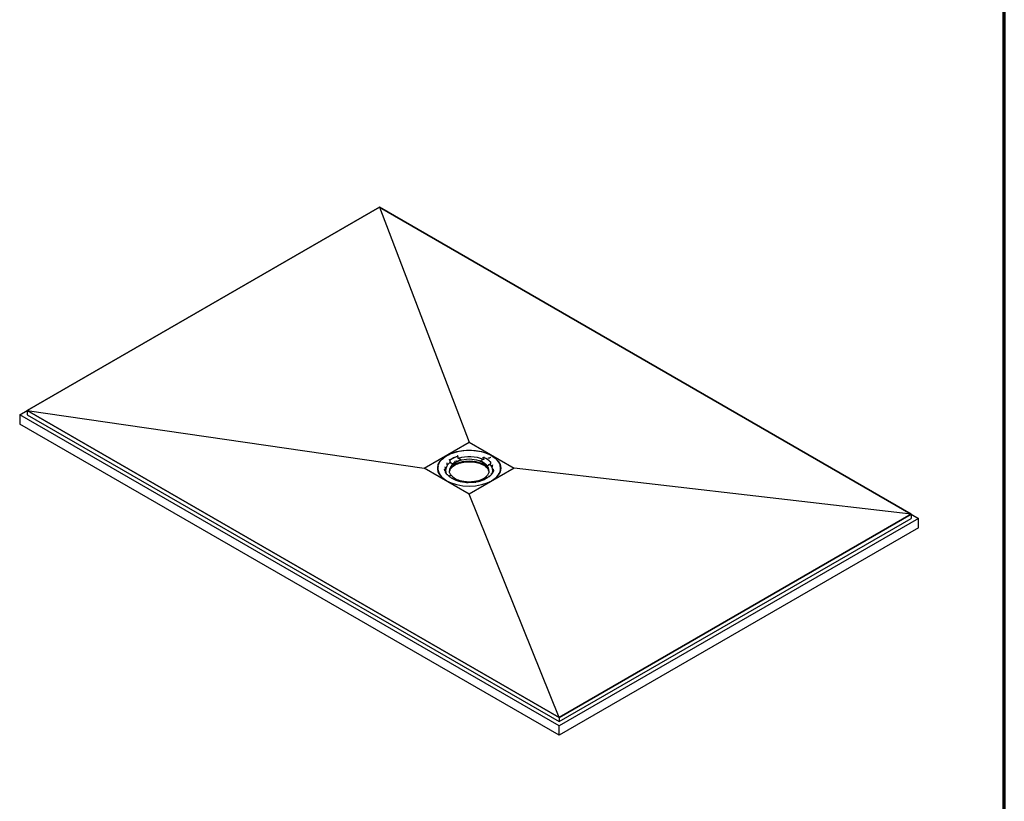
# Model space of a CAD drawing. Header units: millimetres. Extents: x -13710 to 13710, y -300 to 4365.
# Tile 4 of 13: x 1880 to 3060, y 941 to 1878. Entities that reach past the tile are written whole.
import ezdxf

# ---------------------------------------------------------------- set-up
doc = ezdxf.new("R2010")
doc.units = ezdxf.units.MM
doc.header["$LTSCALE"] = 15
doc.layers.get('0').update_dxf_attribs({"lineweight": 25})
doc.layers.add('_Sichtbarkanten', color=7, linetype='Continuous', lineweight=25)
doc.layers.add('Rahmen (ISO)', color=7, linetype='Continuous', lineweight=70)

# ---------------------------------------------------------------- blocks, each defined once
blk = doc.blocks.new('Ränder wedi_Zeichnungsrahmen')
at = {"layer": 'Rahmen (ISO)'}
blk.add_line((204, 6), (204, 291), dxfattribs=at)

msp = doc.modelspace()

# ---------------------------------------------------------------- linework, layer by layer
at = {"layer": '_Sichtbarkanten'}
for p, q in [((2311.07, 1652.79), (1889.07, 1409.15)), ((1889.09, 1409.15), (2311.07, 1652.79)), ((2948.39, 1284.84), (2311.07, 1652.79)), ((2311.07, 1652.79), (2948.38, 1284.84)), ((2311.07, 1652.79), (2418.73, 1371.07)), ((1880.09, 1403.97), (1889.07, 1409.15)), ((1889.07, 1409.15), (2526.39, 1041.2)), ((1889.07, 1409.15), (1889.07, 1403.97)), ((2526.39, 1041.2), (1889.09, 1409.15)), ((1889.09, 1409.15), (2364.65, 1339.85)), ((2526.39, 1030.83), (1880.09, 1403.97)), ((1880.09, 1403.97), (1880.09, 1392.82)), ((2526.39, 1019.68), (1880.09, 1392.82)), ((1889.07, 1403.97), (2526.39, 1036.01)), ((2364.65, 1339.85), (2418.73, 1371.07)), ((2418.73, 1371.07), (2472.81, 1339.85)), ((2392.04, 1345.96), (2392.04, 1345.96)), ((2395.21, 1350.06), (2395.12, 1350.1)), ((2395.61, 1349.49), (2395.61, 1349.48)), ((2395.62, 1349.1), (2395.65, 1347.5)), ((2395.65, 1347.42), (2395.65, 1347.49)), ((2395.8, 1347.09), (2396.03, 1346.91)), ((2401.71, 1347.82), (2401.71, 1347.82)), ((2402.72, 1349.03), (2402.72, 1349.03)), ((2403.29, 1348.6), (2403.29, 1348.6)), ((2404.84, 1354.9), (2404.89, 1354.84)), ((2405.13, 1354.18), (2405.03, 1354.52)), ((2405.13, 1354.19), (2405.13, 1354.18)), ((2405.13, 1353.8), (2405.15, 1352.19)), ((2409.02, 1349.4), (2409.02, 1349.6)), ((2431.67, 1348.39), (2431.67, 1348.59)), ((2436.11, 1352.4), (2436.09, 1350.81)), ((2436.11, 1352.79), (2436.24, 1353.12)), ((2436.11, 1352.8), (2436.11, 1352.79)), ((2436.41, 1353.43), (2436.48, 1353.48)), ((2442.35, 1351.95), (2442.13, 1352.1)), ((2444.25, 1352.81), (2442.51, 1351.95)), ((2443.18, 1351.39), (2442.96, 1351.54)), ((2444.25, 1346.91), (2444.22, 1345.32)), ((2444.22, 1345.31), (2444.22, 1345.24)), ((2444.26, 1347.3), (2444.26, 1347.3)), ((2444.73, 1352.57), (2444.37, 1352.8)), ((2444.8, 1347.87), (2444.7, 1347.84)), ((2418.73, 1308.63), (2364.65, 1339.85)), ((2381.26, 1338.9), (2381.25, 1339.11)), ((2381.28, 1340.66), (2381.28, 1340.64)), ((2389.94, 1338.73), (2389.94, 1338.73)), ((2398.81, 1344.36), (2398.81, 1344.55)), ((2472.81, 1339.85), (2418.73, 1308.63)), ((2440.41, 1342.49), (2440.41, 1342.69)), ((2444.03, 1344.93), (2443.75, 1344.77)), ((2456.18, 1340.66), (2456.18, 1340.64)), ((2456.2, 1338.9), (2456.21, 1339.11)), ((2948.38, 1284.84), (2472.81, 1339.85)), ((2392.67, 1331.83), (2392.77, 1331.86)), ((2393.21, 1331.59), (2393.02, 1331.77)), ((2393.21, 1331.59), (2393.21, 1331.59)), ((2401.05, 1326.27), (2400.98, 1326.22)), ((2405.79, 1325.48), (2405.79, 1325.58)), ((2428.44, 1324.47), (2428.44, 1324.56)), ((2432.63, 1324.8), (2432.57, 1324.86)), ((2434.2, 1325.8), (2434.24, 1325.82)), ((2435.75, 1326.56), (2435.75, 1326.56)), ((2435.78, 1326.58), (2435.82, 1326.6)), ((2442.25, 1329.64), (2442.34, 1329.6)), ((2526.39, 1041.2), (2418.73, 1308.63)), ((2526.39, 1041.2), (2948.39, 1284.84)), ((2948.38, 1284.84), (2526.39, 1041.2)), ((2526.39, 1036.01), (2948.39, 1279.65)), ((2957.37, 1279.65), (2526.39, 1030.83)), ((2948.39, 1284.84), (2948.39, 1279.65)), ((2948.39, 1284.84), (2957.37, 1279.65)), ((2957.37, 1268.51), (2957.37, 1279.65)), ((2957.37, 1268.51), (2526.39, 1019.68)), ((2526.39, 1041.2), (2526.39, 1036.01)), ((2526.39, 1019.68), (2526.39, 1030.83))]:
    msp.add_line(p, q, dxfattribs=at)
for centre, start, end in [((2436.1, 1353.15), 168.24336, 177.65483), ((2392.58, 1331.65), 41.78979, 88.82818), ((2401.36, 1325.73), 2.33598, 67.11147), ((2432.22, 1324.35), 106.59024, 170.95448), ((2442.48, 1329.42), 86.03154, 128.29291)]:
    msp.add_arc(centre, 0.5, start, end, dxfattribs=at)
msp.add_ellipse((2418.73, 1339.85), major_axis=(37.75, 0), ratio=0.5773503, dxfattribs=at)
for centre, major_axis, ratio, start_param, end_param in [((2418.73, 1337.2), (-28.25, 0), 0.5773503, 5.6454351, 6.5145293), ((2391.53, 1345.96), (0.357, 0.35), 0.7107047, 6.2831111, 6.2831734), ((2418.73, 1336.79), (-23.75, 0), 0.5773503, 3.1328859, 6.2918921), ((2418.73, 1334.42), (-24, 0), 0.5773503, 3.2898462, 6.1349318), ((2395.21, 1349.65), (0.305, -0.397), 0.6525939, 0.7219008, 2.2752438), ((2418.73, 1339.44), (28.92, 0), 0.5773503, 2.0605286, 2.4968609), ((2395.8, 1347.37), (0.105, -0.233), 0.4751675, 3.9741099, 5.4802903), ((2395.8, 1347.3), (0.105, -0.233), 0.4751814, 3.9744991, 5.5270281), ((2418.73, 1339.26), (-28.92, 0), 0.5773503, 5.2104892, 5.6300857), ((2418.73, 1337.08), (23.76, 0), 0.5773503, 1.9918465, 2.5655431), ((2404.84, 1354.49), (0.147, -0.478), 0.3840716, 1.5176837, 2.4660647), ((2404.89, 1354.43), (-0.147, 0.478), 0.3840716, 4.0543143, 5.6076573), ((2405.33, 1352.08), (-0.138, 0.216), 0.5858232, 0.7510443, 2.2571873), ((2418.73, 1337.2), (28.25, 0), 0.5773503, 0.9359314, 2.0510264), ((2418.73, 1338.62), (31.18, 0), 0.5773503, 1.8020842, 1.8020893), ((2418.73, 1338.63), (31.18, 0), 0.5773503, 1.5083337, 1.5083402), ((2418.73, 1338.63), (31.18, 0), 0.5773503, 1.2120921, 1.2121011), ((2418.73, 1337.08), (23.76, 0), 0.5773503, 0.4210502, 0.9947468), ((2435.88, 1350.71), (0.172, 0.192), 0.6609224, 4.1293701, 5.635573), ((2436.41, 1353.02), (-0.199, -0.459), 0.4907014, 3.8658905, 5.4192335), ((2418.73, 1339.44), (28.92, 0), 0.5773503, 0.4897323, 0.9260646), ((2436.48, 1353.07), (0.199, 0.459), 0.4907014, 0.7242978, 1.6726788), ((2418.73, 1339.26), (28.92, 0), 0.5773503, 0.4980973, 0.9176997), ((2443.12, 1351.31), (0.0559, 0.0829), 0.620317, 6.2830846, 6.2831853), ((2444.03, 1345.14), (0.136, 0.217), 0.5688934, 3.9726973, 5.5252262), ((2444.03, 1345.21), (0.136, 0.217), 0.5688769, 4.0194295, 5.5255933), ((2444.7, 1347.43), (0.367, 0.339), 0.7205246, 0.983788, 2.537131), ((2444.32, 1352.72), (0.0559, 0.0829), 0.6203221, 0.0000053, 0.0000741), ((2418.73, 1339.65), (-37.49, 0), 0.5773503, 6.2371079, 7.1015728), ((2418.73, 1338.63), (-37.75, 0), 0.5773503, 6.114863, 6.2550847), ((2389.38, 1340.79), (0.234, 0.442), 0.5517171, 6.2831571, 6.2832029), ((2390.09, 1335.49), (0.127, 0.484), 0.3387107, 6.2831742, 6.2832005), ((2398.66, 1344.48), (0.11, -0.233), 0.4747494, 0.8130205, 2.3365574), ((2440.6, 1342.6), (0.142, 0.217), 0.5663521, 0.8838766, 2.4074135), ((2418.73, 1337.2), (28.25, 0), 0.5773503, 6.0616512, 6.7659361), ((2418.73, 1339.65), (37.49, 0), 0.5773503, 5.4647978, 6.3292627), ((2445.97, 1332.98), (-0.08, 0.494), 0.2200058, 6.2831516, 6.2833019), ((2447.35, 1343.46), (-0.295, 0.404), 0.6401691, 6.2831068, 6.2836343), ((2448.1, 1338.16), (-0.179, 0.467), 0.4522257, 6.2831191, 6.2834513), ((2418.73, 1338.63), (37.75, 0), 0.5773503, 0.0281007, 0.1683223), ((2392.67, 1331.42), (0.367, 0.339), 0.7205246, 0.035407, 0.983788), ((2392.77, 1331.45), (0.367, 0.339), 0.7205246, 5.7136303, 7.2669733), ((2418.73, 1339.44), (-28.92, 0), 0.5773503, 0.4897323, 0.526007), ((2418.73, 1337.08), (-23.76, 0), 0.5773503, 0.4210502, 0.9947468), ((2401.05, 1325.86), (0.199, 0.459), 0.4907014, 0, 0.7242978), ((2405.58, 1325.29), (-0.18, -0.189), 0.6477461, 3.4102265, 4.080448), ((2407.44, 1323.74), (-0.155, 0.475), 0.4019396, 6.2831491, 6.2831808), ((2407.54, 1323.72), (0.45, 0.218), 0.7862936, 6.2831615, 6.2838939), ((2416.4, 1322.49), (-0.266, 0.423), 0.6018893, 6.2831472, 6.2831981), ((2416.51, 1322.49), (0.328, 0.378), 0.6798195, 6.2831106, 6.2836878), ((2425.58, 1322.91), (-0.392, 0.31), 0.742922, 6.2831204, 6.2831856), ((2425.69, 1322.92), (0.208, 0.455), 0.5068001, 6.2831129, 6.283495), ((2418.73, 1337.08), (-23.76, 0), 0.5773503, 1.9918465, 2.5655431), ((2428.63, 1324.26), (0.146, -0.214), 0.5760766, 2.3093878, 2.9381062), ((2432.57, 1324.45), (-0.147, 0.478), 0.3840716, 5.6076573, 6.2831853), ((2434.24, 1325.71), (-0.0442, 0.0897), 0.53161, 0.0000119, 0.000533), ((2435.82, 1326.49), (-0.0444, 0.0896), 0.5302335, 0.0000051, 0.0005181), ((2442.25, 1329.23), (-0.305, 0.397), 0.6525939, 5.4168365, 6.8806022), ((2442.34, 1329.19), (-0.305, 0.397), 0.6525939, 5.4168365, 6.2831853)]:
    msp.add_ellipse(centre, major_axis=major_axis, ratio=ratio, start_param=start_param, end_param=end_param, dxfattribs=at)
for points, knots in [([(2381.28, 1340.66), (2381.47, 1342.96), (2382.29, 1345.25), (2385.12, 1349.57), (2387.14, 1351.6), (2392.19, 1355.19), (2395.22, 1356.75), (2401.97, 1359.25), (2405.7, 1360.17), (2413.45, 1361.31), (2417.49, 1361.51), (2425.46, 1361.17), (2429.4, 1360.63), (2436.79, 1358.85), (2440.24, 1357.62), (2446.29, 1354.58), (2448.9, 1352.78), (2453, 1348.78), (2454.5, 1346.58), (2455.81, 1343.1), (2456.08, 1341.88), (2456.18, 1340.66)], [2.3247722, 2.3247722, 2.3247722, 2.3247722, 2.640669, 2.640669, 2.9599681, 2.9599681, 3.2810191, 3.2810191, 3.6020772, 3.6020772, 3.9229521, 3.9229521, 4.2437818, 4.2437818, 4.5647296, 4.5647296, 4.8858588, 4.8858588, 5.2064779, 5.2064779, 5.3742101, 5.3742101, 5.3742101, 5.3742101]), ([(2391.87, 1346.34), (2391.87, 1346.34), (2391.87, 1346.34), (2391.87, 1346.34), (2391.87, 1346.33), (2391.89, 1346.31)], [0.042923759, 0.042923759, 0.042923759, 0.042923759, 0.045181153, 0.045181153, 0.092151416, 0.092151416, 0.092151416, 0.092151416]), ([(2391.89, 1346.31), (2391.93, 1346.27), (2391.97, 1346.22), (2392.02, 1346.12), (2392.03, 1346.06), (2392.04, 1345.99), (2392.04, 1345.97), (2392.04, 1345.96)], [0, 0, 0, 0, 0.035070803, 0.035070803, 0.06929536, 0.06929536, 0.079022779, 0.079022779, 0.079022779, 0.079022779]), ([(2395.38, 1337.63), (2396.05, 1338.94), (2397.06, 1340.2), (2399.8, 1342.59), (2401.57, 1343.71), (2405.62, 1345.56), (2407.91, 1346.3), (2412.78, 1347.32), (2415.36, 1347.61), (2420.54, 1347.71), (2423.15, 1347.52), (2428.13, 1346.67), (2430.5, 1346.01), (2434.75, 1344.31), (2436.64, 1343.27), (2439.74, 1340.9), (2440.96, 1339.57), (2441.89, 1338), (2441.99, 1337.81), (2442.08, 1337.63)], [2.5655335, 2.5655335, 2.5655335, 2.5655335, 2.8619212, 2.8619212, 3.1806182, 3.1806182, 3.4989117, 3.4989117, 3.8175043, 3.8175043, 4.1362465, 4.1362465, 4.4548879, 4.4548879, 4.7732348, 4.7732348, 5.0916818, 5.0916818, 5.1334487, 5.1334487, 5.1334487, 5.1334487]), ([(2395.62, 1349.1), (2395.62, 1349.11), (2395.62, 1349.12), (2395.62, 1349.15), (2395.63, 1349.17), (2395.64, 1349.21), (2395.65, 1349.24), (2395.67, 1349.29), (2395.69, 1349.32), (2395.71, 1349.36), (2395.72, 1349.37), (2395.74, 1349.39), (2395.75, 1349.4), (2395.76, 1349.4)], [-0.076023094, -0.076023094, -0.076023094, -0.076023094, -0.066379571, -0.066379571, -0.056273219, -0.056273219, -0.038303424, -0.038303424, -0.020284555, -0.020284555, -0.009907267, -0.009907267, -0.000001, -0.000001, -0.000001, -0.000001]), ([(2395.65, 1347.49), (2395.65, 1347.49), (2395.65, 1347.49), (2395.65, 1347.5), (2395.65, 1347.5), (2395.65, 1347.5)], [-0.0022392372, -0.0022392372, -0.0022392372, -0.0022392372, -0.0011303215, -0.0011303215, 0, 0, 0, 0]), ([(2395.65, 1347.49), (2395.65, 1347.48), (2395.65, 1347.47), (2395.66, 1347.45), (2395.66, 1347.44), (2395.68, 1347.4), (2395.7, 1347.38), (2395.76, 1347.34), (2395.79, 1347.33), (2395.86, 1347.3), (2395.9, 1347.29), (2395.95, 1347.29), (2395.95, 1347.29), (2395.95, 1347.29)], [0.000009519, 0.000009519, 0.000009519, 0.000009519, 0.008391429, 0.008391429, 0.017324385, 0.017324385, 0.036586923, 0.036586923, 0.058979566, 0.058979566, 0.084505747, 0.084505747, 0.084879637, 0.084879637, 0.084879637, 0.084879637]), ([(2404.92, 1353.93), (2404.93, 1353.93), (2404.94, 1353.93), (2404.97, 1353.94), (2404.99, 1353.94), (2405.03, 1353.93), (2405.05, 1353.93), (2405.09, 1353.9), (2405.1, 1353.89), (2405.12, 1353.86), (2405.12, 1353.85), (2405.13, 1353.82), (2405.13, 1353.81), (2405.13, 1353.8)], [-0.075999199, -0.075999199, -0.075999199, -0.075999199, -0.066131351, -0.066131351, -0.055795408, -0.055795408, -0.037782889, -0.037782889, -0.01981545, -0.01981545, -0.009674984, -0.009674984, 0, 0, 0, 0]), ([(2405.1, 1351.81), (2405.1, 1351.81), (2405.1, 1351.81), (2405.1, 1351.84), (2405.11, 1351.87), (2405.12, 1351.94), (2405.13, 1351.97), (2405.13, 1352.04), (2405.14, 1352.07), (2405.14, 1352.12), (2405.14, 1352.13), (2405.15, 1352.16), (2405.15, 1352.17), (2405.15, 1352.18)], [-0.000376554, -0.000376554, -0.000376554, -0.000376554, 0, 0, 0.025707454, 0.025707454, 0.048259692, 0.048259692, 0.067659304, 0.067659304, 0.076655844, 0.076655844, 0.085096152, 0.085096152, 0.085096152, 0.085096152]), ([(2405.15, 1352.19), (2405.15, 1352.19), (2405.15, 1352.19), (2405.15, 1352.19), (2405.15, 1352.19), (2405.15, 1352.18)], [-0.002286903, -0.002286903, -0.002286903, -0.002286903, -0.0011529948, -0.0011529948, -0.0000457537, -0.0000457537, -0.0000457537, -0.0000457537]), ([(2436.09, 1350.8), (2436.09, 1350.8), (2436.09, 1350.8), (2436.09, 1350.8), (2436.09, 1350.81), (2436.09, 1350.81)], [-0.0024546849, -0.0024546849, -0.0024546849, -0.0024546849, -0.0012389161, -0.0012389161, 0, 0, 0, 0]), ([(2436.09, 1350.8), (2436.09, 1350.79), (2436.09, 1350.77), (2436.09, 1350.75), (2436.09, 1350.73), (2436.09, 1350.69), (2436.09, 1350.65), (2436.1, 1350.58), (2436.1, 1350.55), (2436.1, 1350.48), (2436.1, 1350.45), (2436.1, 1350.42), (2436.1, 1350.42), (2436.1, 1350.42)], [0.000013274, 0.000013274, 0.000013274, 0.000013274, 0.008341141, 0.008341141, 0.017229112, 0.017229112, 0.036430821, 0.036430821, 0.059208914, 0.059208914, 0.085826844, 0.085826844, 0.086205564, 0.086205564, 0.086205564, 0.086205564]), ([(2436.11, 1352.4), (2436.11, 1352.42), (2436.11, 1352.43), (2436.12, 1352.45), (2436.12, 1352.47), (2436.14, 1352.5), (2436.15, 1352.51), (2436.18, 1352.53), (2436.21, 1352.54), (2436.24, 1352.54), (2436.25, 1352.54), (2436.28, 1352.53), (2436.29, 1352.52), (2436.3, 1352.52)], [-0.076634, -0.076634, -0.076634, -0.076634, -0.06673879, -0.06673879, -0.056338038, -0.056338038, -0.038045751, -0.038045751, -0.019786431, -0.019786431, -0.009644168, -0.009644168, -0.000001, -0.000001, -0.000001, -0.000001]), ([(2441.96, 1352.06), (2441.96, 1352.07), (2441.97, 1352.08), (2441.99, 1352.1), (2442, 1352.1), (2442.02, 1352.11), (2442.03, 1352.12), (2442.05, 1352.12), (2442.07, 1352.12), (2442.09, 1352.12), (2442.1, 1352.11), (2442.12, 1352.11), (2442.12, 1352.1), (2442.13, 1352.1)], [0, 0, 0, 0, 0.006940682, 0.006940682, 0.013838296, 0.013838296, 0.021020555, 0.021020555, 0.028549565, 0.028549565, 0.036197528, 0.036197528, 0.039159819, 0.039159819, 0.039159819, 0.039159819]), ([(2442.35, 1351.95), (2442.35, 1351.95), (2442.35, 1351.95), (2442.36, 1351.94), (2442.37, 1351.94), (2442.38, 1351.94), (2442.39, 1351.94), (2442.41, 1351.93), (2442.42, 1351.93), (2442.44, 1351.93), (2442.45, 1351.93), (2442.47, 1351.94), (2442.48, 1351.94), (2442.49, 1351.94), (2442.5, 1351.95), (2442.51, 1351.95), (2442.51, 1351.95), (2442.51, 1351.95)], [4.712389, 4.712389, 4.712389, 4.712389, 4.90567, 4.90567, 5.1130308, 5.1130308, 5.3376406, 5.3376406, 5.5754051, 5.5754051, 5.8180455, 5.8180455, 6.0555992, 6.0555992, 6.2788415, 6.2788415, 6.2831853, 6.2831853, 6.2831853, 6.2831853]), ([(2442.95, 1351.54), (2442.95, 1351.54), (2442.95, 1351.54), (2442.95, 1351.54), (2442.95, 1351.54), (2442.95, 1351.54), (2442.95, 1351.54), (2442.96, 1351.54), (2442.96, 1351.54), (2442.96, 1351.54)], [4.4544118, 4.4544118, 4.4544118, 4.4544118, 4.4617041, 4.4617041, 4.54526572, 4.54526572, 4.62882735, 4.62882735, 4.71238898, 4.71238898, 4.71238898, 4.71238898]), ([(2443.18, 1351.39), (2443.19, 1351.39), (2443.2, 1351.38), (2443.21, 1351.36), (2443.21, 1351.36), (2443.21, 1351.35)], [0, 0, 0, 0, 0.007305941, 0.007305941, 0.010877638, 0.010877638, 0.010877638, 0.010877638]), ([(2443.91, 1345.15), (2443.91, 1345.15), (2443.92, 1345.15), (2443.96, 1345.15), (2444, 1345.15), (2444.08, 1345.17), (2444.11, 1345.18), (2444.16, 1345.21), (2444.18, 1345.23), (2444.2, 1345.26), (2444.21, 1345.27), (2444.22, 1345.29), (2444.22, 1345.3), (2444.22, 1345.31)], [-0.000381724, -0.000381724, -0.000381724, -0.000381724, 0, 0, 0.026828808, 0.026828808, 0.049787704, 0.049787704, 0.069141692, 0.069141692, 0.078100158, 0.078100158, 0.086492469, 0.086492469, 0.086492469, 0.086492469]), ([(2444.14, 1347.24), (2444.14, 1347.23), (2444.15, 1347.22), (2444.17, 1347.2), (2444.18, 1347.18), (2444.2, 1347.15), (2444.21, 1347.12), (2444.23, 1347.06), (2444.23, 1347.03), (2444.24, 1346.99), (2444.25, 1346.97), (2444.25, 1346.94), (2444.25, 1346.93), (2444.25, 1346.91)], [-0.076650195, -0.076650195, -0.076650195, -0.076650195, -0.066953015, -0.066953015, -0.056752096, -0.056752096, -0.038484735, -0.038484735, -0.020190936, -0.020190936, -0.009844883, -0.009844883, 0, 0, 0, 0]), ([(2444.22, 1345.32), (2444.22, 1345.32), (2444.22, 1345.32), (2444.22, 1345.32), (2444.22, 1345.32), (2444.22, 1345.31)], [-0.0025081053, -0.0025081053, -0.0025081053, -0.0025081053, -0.001265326, -0.001265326, -0.0000514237, -0.0000514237, -0.0000514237, -0.0000514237]), ([(2444.25, 1352.81), (2444.26, 1352.82), (2444.28, 1352.82), (2444.3, 1352.82), (2444.32, 1352.82), (2444.34, 1352.82), (2444.35, 1352.82), (2444.37, 1352.81), (2444.37, 1352.81), (2444.37, 1352.8)], [0, 0, 0, 0, 0.007607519, 0.007607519, 0.015148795, 0.015148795, 0.022813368, 0.022813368, 0.02524597, 0.02524597, 0.02524597, 0.02524597]), ([(2444.73, 1352.57), (2444.74, 1352.56), (2444.75, 1352.55), (2444.76, 1352.54), (2444.76, 1352.53), (2444.76, 1352.53)], [0, 0, 0, 0, 0.007251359, 0.007251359, 0.010852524, 0.010852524, 0.010852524, 0.010852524]), ([(2383.37, 1332.23), (2382.95, 1332.92), (2382.59, 1333.62), (2381.67, 1335.83), (2381.33, 1337.36), (2381.26, 1338.9)], [8.22592144, 8.22592144, 8.22592144, 8.22592144, 8.32644919, 8.32644919, 8.53718487, 8.53718487, 8.53718487, 8.53718487]), ([(2389.86, 1336.17), (2389.8, 1336.33), (2389.75, 1336.49), (2389.65, 1336.82), (2389.6, 1336.98), (2389.52, 1337.31), (2389.49, 1337.48), (2389.43, 1337.81), (2389.4, 1337.97), (2389.35, 1338.3), (2389.33, 1338.46), (2389.32, 1338.63)], [2.07832725, 2.07832725, 2.07832725, 2.07832725, 2.10845056, 2.10845056, 2.13864514, 2.13864514, 2.16883973, 2.16883973, 2.19903431, 2.19903431, 2.2292289, 2.2292289, 2.2292289, 2.2292289]), ([(2389.47, 1341.35), (2389.47, 1341.35), (2389.47, 1341.34), (2389.48, 1341.33), (2389.49, 1341.32), (2389.52, 1341.29), (2389.55, 1341.26), (2389.6, 1341.24), (2389.6, 1341.24), (2389.61, 1341.23)], [0.0419498, 0.0419498, 0.0419498, 0.0419498, 0.06849549, 0.06849549, 0.10055943, 0.10055943, 0.14374115, 0.14374115, 0.14931777, 0.14931777, 0.14931777, 0.14931777]), ([(2389.61, 1341.23), (2389.66, 1341.2), (2389.71, 1341.17), (2389.79, 1341.08), (2389.83, 1341.03), (2389.88, 1340.92), (2389.89, 1340.87), (2389.9, 1340.8), (2389.9, 1340.78), (2389.9, 1340.77)], [0, 0, 0, 0, 0.03650573, 0.03650573, 0.07193463, 0.07193463, 0.10608876, 0.10608876, 0.11395913, 0.11395913, 0.11395913, 0.11395913]), ([(2389.86, 1336.17), (2389.86, 1336.17), (2389.86, 1336.17), (2389.86, 1336.15), (2389.87, 1336.15), (2389.9, 1336.12), (2389.93, 1336.1), (2390, 1336.05), (2390.05, 1336.03), (2390.14, 1336), (2390.18, 1335.98), (2390.22, 1335.97)], [0.01143784, 0.01143784, 0.01143784, 0.01143784, 0.03537922, 0.03537922, 0.06313951, 0.06313951, 0.10704481, 0.10704481, 0.14814135, 0.14814135, 0.17756258, 0.17756258, 0.17756258, 0.17756258]), ([(2390.22, 1335.97), (2390.28, 1335.96), (2390.34, 1335.93), (2390.44, 1335.86), (2390.49, 1335.82), (2390.56, 1335.72), (2390.59, 1335.67), (2390.62, 1335.57), (2390.63, 1335.51), (2390.63, 1335.46)], [0, 0, 0, 0, 0.03749187, 0.03749187, 0.07437352, 0.07437352, 0.10938295, 0.10938295, 0.14063444, 0.14063444, 0.14063444, 0.14063444]), ([(2392.1, 1332.3), (2391.96, 1332.47), (2391.82, 1332.65), (2391.55, 1333), (2391.42, 1333.18), (2391.18, 1333.54), (2391.06, 1333.72), (2390.84, 1334.08), (2390.73, 1334.27), (2390.53, 1334.63), (2390.43, 1334.82), (2390.34, 1335)], [1.83241516, 1.83241516, 1.83241516, 1.83241516, 1.8670948, 1.8670948, 1.90177472, 1.90177472, 1.93645464, 1.93645464, 1.97113456, 1.97113456, 2.00581448, 2.00581448, 2.00581448, 2.00581448]), ([(2396.97, 1331.44), (2396.73, 1331.75), (2396.51, 1332.07), (2396.1, 1332.75), (2395.91, 1333.1), (2395.59, 1333.81), (2395.45, 1334.17), (2395.23, 1334.89), (2395.14, 1335.26), (2395.02, 1335.99), (2394.99, 1336.35), (2394.98, 1336.72)], [1.86271392, 1.86271392, 1.86271392, 1.86271392, 1.93897546, 1.93897546, 2.02081957, 2.02081957, 2.10266367, 2.10266367, 2.18450778, 2.18450778, 2.26635188, 2.26635188, 2.26635188, 2.26635188]), ([(2442.48, 1336.72), (2442.47, 1336.21), (2442.41, 1335.71), (2442.19, 1334.7), (2442.03, 1334.21), (2441.62, 1333.22), (2441.36, 1332.73), (2440.76, 1331.77), (2440.4, 1331.3), (2439.62, 1330.4), (2439.2, 1329.97), (2438.73, 1329.55)], [5.43263035, 5.43263035, 5.43263035, 5.43263035, 5.5455337, 5.5455337, 5.65843705, 5.65843705, 5.7713404, 5.7713404, 5.88424375, 5.88424375, 5.99352581, 5.99352581, 5.99352581, 5.99352581]), ([(2445.42, 1332.96), (2445.42, 1333.01), (2445.43, 1333.07), (2445.47, 1333.18), (2445.5, 1333.23), (2445.57, 1333.31), (2445.61, 1333.35), (2445.71, 1333.42), (2445.76, 1333.44), (2445.84, 1333.47), (2445.87, 1333.47), (2445.89, 1333.48)], [0, 0, 0, 0, 0.03405801, 0.03405801, 0.06760022, 0.06760022, 0.10159154, 0.10159154, 0.1366434, 0.1366434, 0.1522258, 0.1522258, 0.1522258, 0.1522258]), ([(2445.89, 1333.48), (2445.97, 1333.49), (2446.04, 1333.51), (2446.17, 1333.55), (2446.23, 1333.58), (2446.31, 1333.62), (2446.34, 1333.65), (2446.37, 1333.68), (2446.38, 1333.69), (2446.39, 1333.7)], [0, 0, 0, 0, 0.04926056, 0.04926056, 0.09734339, 0.09734339, 0.14154571, 0.14154571, 0.1764046, 0.1764046, 0.1764046, 0.1764046]), ([(2447.99, 1337.58), (2447.94, 1337.31), (2447.88, 1337.05), (2447.73, 1336.53), (2447.65, 1336.27), (2447.45, 1335.74), (2447.35, 1335.48), (2447.11, 1334.97), (2446.98, 1334.71), (2446.7, 1334.2), (2446.55, 1333.95), (2446.39, 1333.7)], [5.53400789, 5.53400789, 5.53400789, 5.53400789, 5.58235145, 5.58235145, 5.630695, 5.630695, 5.67903855, 5.67903855, 5.72738211, 5.72738211, 5.77572537, 5.77572537, 5.77572537, 5.77572537]), ([(2446.83, 1343.45), (2446.83, 1343.5), (2446.84, 1343.56), (2446.88, 1343.67), (2446.91, 1343.72), (2446.98, 1343.8), (2447.01, 1343.83), (2447.05, 1343.86)], [0, 0, 0, 0, 0.034022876, 0.034022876, 0.067598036, 0.067598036, 0.097674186, 0.097674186, 0.097674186, 0.097674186]), ([(2447.05, 1343.86), (2447.08, 1343.88), (2447.1, 1343.9), (2447.12, 1343.93), (2447.12, 1343.93), (2447.12, 1343.93)], [0, 0, 0, 0, 0.040465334, 0.040465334, 0.077769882, 0.077769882, 0.077769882, 0.077769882]), ([(2447.56, 1338.13), (2447.57, 1338.19), (2447.58, 1338.25), (2447.61, 1338.35), (2447.64, 1338.4), (2447.71, 1338.49), (2447.75, 1338.53), (2447.84, 1338.59), (2447.88, 1338.61), (2447.92, 1338.62)], [0, 0, 0, 0, 0.03404407, 0.03404407, 0.06759408, 0.06759408, 0.10157331, 0.10157331, 0.1280009, 0.1280009, 0.1280009, 0.1280009]), ([(2447.92, 1338.63), (2447.97, 1338.65), (2448.02, 1338.67), (2448.09, 1338.72), (2448.12, 1338.74), (2448.15, 1338.77), (2448.16, 1338.78), (2448.16, 1338.78), (2448.16, 1338.78), (2448.16, 1338.78)], [0, 0, 0, 0, 0.04474781, 0.04474781, 0.08813968, 0.08813968, 0.12917326, 0.12917326, 0.13600615, 0.13600615, 0.13600615, 0.13600615]), ([(2392.1, 1332.3), (2392.1, 1332.3), (2392.11, 1332.29), (2392.14, 1332.27), (2392.16, 1332.25), (2392.22, 1332.23), (2392.25, 1332.21), (2392.33, 1332.19), (2392.37, 1332.18), (2392.47, 1332.16), (2392.52, 1332.15), (2392.58, 1332.15), (2392.59, 1332.15), (2392.59, 1332.15)], [0, 0, 0, 0, 0.03004722, 0.03004722, 0.05807727, 0.05807727, 0.08617248, 0.08617248, 0.11660432, 0.11660432, 0.14970226, 0.14970226, 0.15269213, 0.15269213, 0.15269213, 0.15269213]), ([(2393.13, 1331.79), (2393.12, 1331.8), (2393.11, 1331.82), (2393.09, 1331.84), (2393.07, 1331.86), (2393.05, 1331.88), (2393.04, 1331.89), (2393.02, 1331.92), (2393, 1331.93), (2392.98, 1331.96), (2392.97, 1331.97), (2392.96, 1331.99)], [1.788962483, 1.788962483, 1.788962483, 1.788962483, 1.791631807, 1.791631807, 1.794301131, 1.794301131, 1.796970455, 1.796970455, 1.799639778, 1.799639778, 1.802309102, 1.802309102, 1.802309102, 1.802309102]), ([(2393.63, 1331.15), (2394.01, 1330.77), (2394.42, 1330.4), (2395.29, 1329.69), (2395.75, 1329.34), (2396.72, 1328.66), (2397.22, 1328.33), (2398.28, 1327.7), (2398.83, 1327.4), (2399.95, 1326.83), (2400.52, 1326.56), (2401.1, 1326.31)], [4.53664694, 4.53664694, 4.53664694, 4.53664694, 4.61542858, 4.61542858, 4.69421022, 4.69421022, 4.77299186, 4.77299186, 4.8517735, 4.8517735, 4.92708688, 4.92708688, 4.92708688, 4.92708688]), ([(2401.56, 1326.19), (2401.54, 1326.2), (2401.52, 1326.21), (2401.48, 1326.23), (2401.45, 1326.23), (2401.41, 1326.25), (2401.39, 1326.26), (2401.35, 1326.28), (2401.33, 1326.29), (2401.29, 1326.31), (2401.27, 1326.31), (2401.25, 1326.32)], [1.339283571, 1.339283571, 1.339283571, 1.339283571, 1.341952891, 1.341952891, 1.344622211, 1.344622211, 1.347291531, 1.347291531, 1.34996085, 1.34996085, 1.35263017, 1.35263017, 1.35263017, 1.35263017]), ([(2401.84, 1325.73), (2401.84, 1325.73), (2401.84, 1325.73), (2401.85, 1325.72), (2401.86, 1325.71), (2401.9, 1325.69), (2401.92, 1325.67), (2401.96, 1325.66), (2401.97, 1325.65), (2401.97, 1325.65)], [0.061144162, 0.061144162, 0.061144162, 0.061144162, 0.072349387, 0.072349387, 0.10576627, 0.10576627, 0.133477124, 0.133477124, 0.140234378, 0.140234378, 0.140234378, 0.140234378]), ([(2406.43, 1324.19), (2406.12, 1324.28), (2405.81, 1324.36), (2405.2, 1324.54), (2404.9, 1324.63), (2404.3, 1324.82), (2404, 1324.91), (2403.41, 1325.11), (2403.12, 1325.22), (2402.54, 1325.43), (2402.26, 1325.54), (2401.97, 1325.65)], [1.13577818, 1.13577818, 1.13577818, 1.13577818, 1.1704581, 1.1704581, 1.20513802, 1.20513802, 1.23981794, 1.23981794, 1.27449786, 1.27449786, 1.30917778, 1.30917778, 1.30917778, 1.30917778]), ([(2405.79, 1325.58), (2405.39, 1325.43), (2404.81, 1325.22), (2404.18, 1324.98), (2403.99, 1324.92)], [0, 0, 0, 0, 0.33333333, 0.46520681, 0.46520681, 0.46520681, 0.46520681]), ([(2404.03, 1324.9), (2404.18, 1324.96), (2404.72, 1325.17), (2405.23, 1325.36), (2405.58, 1325.5)], [0.54530739, 0.54530739, 0.54530739, 0.54530739, 0.66666667, 1, 1, 1, 1]), ([(2428.51, 1324.49), (2427.06, 1324.11), (2425.55, 1323.82), (2422.45, 1323.41), (2420.86, 1323.3), (2417.68, 1323.26), (2416.09, 1323.33), (2412.96, 1323.65), (2411.42, 1323.91), (2408.46, 1324.58), (2407.05, 1325.01), (2405.72, 1325.51)], [0.2853137, 0.2853137, 0.2853137, 0.2853137, 0.4853214, 0.4853214, 0.6853291, 0.6853291, 0.8853367, 0.8853367, 1.0853444, 1.0853444, 1.2853521, 1.2853521, 1.2853521, 1.2853521]), ([(2406.43, 1324.19), (2406.5, 1324.18), (2406.58, 1324.16), (2406.74, 1324.15), (2406.82, 1324.14), (2406.99, 1324.15), (2407.07, 1324.16), (2407.19, 1324.19), (2407.24, 1324.2), (2407.28, 1324.22)], [0, 0, 0, 0, 0.04800573, 0.04800573, 0.09697779, 0.09697779, 0.14748749, 0.14748749, 0.17944449, 0.17944449, 0.17944449, 0.17944449]), ([(2407.29, 1324.22), (2407.35, 1324.24), (2407.41, 1324.24), (2407.54, 1324.25), (2407.6, 1324.24), (2407.72, 1324.2), (2407.78, 1324.17), (2407.88, 1324.09), (2407.92, 1324.05), (2407.97, 1323.98), (2407.97, 1323.97), (2407.98, 1323.95)], [0.00046923, 0.00046923, 0.00046923, 0.00046923, 0.03831377, 0.03831377, 0.07633453, 0.07633453, 0.11445713, 0.11445713, 0.15109232, 0.15109232, 0.16199913, 0.16199913, 0.16199913, 0.16199913]), ([(2407.99, 1323.93), (2407.99, 1323.93), (2407.99, 1323.93), (2408.01, 1323.91), (2408.01, 1323.91), (2408.04, 1323.88), (2408.07, 1323.85), (2408.15, 1323.81), (2408.2, 1323.79), (2408.3, 1323.75), (2408.36, 1323.73), (2408.41, 1323.72)], [0, 0, 0, 0, 0.02817827, 0.02817827, 0.05392168, 0.05392168, 0.09672839, 0.09672839, 0.13817555, 0.13817555, 0.17688611, 0.17688611, 0.17688611, 0.17688611]), ([(2415.37, 1322.76), (2414.89, 1322.79), (2414.42, 1322.83), (2413.48, 1322.92), (2413.01, 1322.97), (2412.07, 1323.09), (2411.61, 1323.15), (2410.68, 1323.29), (2410.22, 1323.37), (2409.31, 1323.54), (2408.86, 1323.63), (2408.41, 1323.72)], [0.82161891, 0.82161891, 0.82161891, 0.82161891, 0.86996247, 0.86996247, 0.91830602, 0.91830602, 0.96664957, 0.96664957, 1.01499313, 1.01499313, 1.06333668, 1.06333668, 1.06333668, 1.06333668]), ([(2415.37, 1322.76), (2415.45, 1322.76), (2415.54, 1322.76), (2415.7, 1322.77), (2415.78, 1322.79), (2415.93, 1322.82), (2416, 1322.85), (2416.08, 1322.89), (2416.11, 1322.9), (2416.13, 1322.92)], [0, 0, 0, 0, 0.05095394, 0.05095394, 0.10135805, 0.10135805, 0.15062155, 0.15062155, 0.17814651, 0.17814651, 0.17814651, 0.17814651]), ([(2416.13, 1322.92), (2416.18, 1322.95), (2416.24, 1322.97), (2416.36, 1323), (2416.42, 1323.01), (2416.54, 1323), (2416.61, 1322.99), (2416.72, 1322.95), (2416.78, 1322.91), (2416.82, 1322.88)], [0.00079469, 0.00079469, 0.00079469, 0.00079469, 0.03625206, 0.03625206, 0.07318076, 0.07318076, 0.11139351, 0.11139351, 0.14808322, 0.14808322, 0.14808322, 0.14808322]), ([(2416.84, 1322.87), (2416.86, 1322.85), (2416.89, 1322.82), (2416.97, 1322.78), (2417.02, 1322.76), (2417.14, 1322.72), (2417.2, 1322.7), (2417.35, 1322.68), (2417.43, 1322.67), (2417.51, 1322.67)], [0, 0, 0, 0, 0.0419984, 0.0419984, 0.0845145, 0.0845145, 0.12914092, 0.12914092, 0.17717793, 0.17717793, 0.17717793, 0.17717793]), ([(2424.64, 1323), (2424.17, 1322.94), (2423.7, 1322.89), (2422.75, 1322.81), (2422.28, 1322.77), (2421.33, 1322.72), (2420.85, 1322.69), (2419.9, 1322.66), (2419.42, 1322.65), (2418.46, 1322.65), (2417.99, 1322.66), (2417.51, 1322.67)], [0.50745965, 0.50745965, 0.50745965, 0.50745965, 0.5558032, 0.5558032, 0.60414675, 0.60414675, 0.65249031, 0.65249031, 0.70083386, 0.70083386, 0.74917741, 0.74917741, 0.74917741, 0.74917741]), ([(2424.64, 1323), (2424.72, 1323), (2424.8, 1323.02), (2424.94, 1323.06), (2425, 1323.09), (2425.09, 1323.14), (2425.13, 1323.16), (2425.17, 1323.2), (2425.18, 1323.21), (2425.19, 1323.22)], [0, 0, 0, 0, 0.05089002, 0.05089002, 0.09959568, 0.09959568, 0.14485617, 0.14485617, 0.17640562, 0.17640562, 0.17640562, 0.17640562]), ([(2425.19, 1323.22), (2425.23, 1323.26), (2425.27, 1323.3), (2425.36, 1323.36), (2425.42, 1323.39), (2425.53, 1323.42), (2425.6, 1323.43), (2425.72, 1323.43), (2425.79, 1323.42), (2425.86, 1323.39), (2425.88, 1323.39), (2425.89, 1323.38)], [0.00115895, 0.00115895, 0.00115895, 0.00115895, 0.03459949, 0.03459949, 0.06955177, 0.06955177, 0.10649106, 0.10649106, 0.14468007, 0.14468007, 0.15431373, 0.15431373, 0.15431373, 0.15431373]), ([(2425.9, 1323.38), (2425.95, 1323.35), (2426.01, 1323.33), (2426.15, 1323.3), (2426.22, 1323.28), (2426.38, 1323.27), (2426.46, 1323.26), (2426.6, 1323.27), (2426.66, 1323.28), (2426.72, 1323.29)], [0, 0, 0, 0, 0.04597751, 0.04597751, 0.09296105, 0.09296105, 0.142154, 0.142154, 0.17904908, 0.17904908, 0.17904908, 0.17904908]), ([(2431.52, 1324.33), (2431.22, 1324.24), (2430.9, 1324.16), (2430.28, 1324), (2429.96, 1323.93), (2429.32, 1323.78), (2429, 1323.71), (2428.36, 1323.58), (2428.03, 1323.52), (2427.38, 1323.4), (2427.05, 1323.34), (2426.72, 1323.29)], [0.26161855, 0.26161855, 0.26161855, 0.26161855, 0.29629847, 0.29629847, 0.33097839, 0.33097839, 0.36565831, 0.36565831, 0.40033823, 0.40033823, 0.43501815, 0.43501815, 0.43501815, 0.43501815]), ([(2429.74, 1323.87), (2429.69, 1323.9), (2429.3, 1324.1), (2428.94, 1324.3), (2428.62, 1324.47)], [0.62437147, 0.62437147, 0.62437147, 0.62437147, 0.66666667, 1, 1, 1, 1]), ([(2431.52, 1324.33), (2431.57, 1324.34), (2431.61, 1324.36), (2431.68, 1324.39), (2431.7, 1324.4), (2431.73, 1324.42), (2431.74, 1324.43), (2431.74, 1324.44), (2431.74, 1324.44), (2431.74, 1324.44)], [0, 0, 0, 0, 0.03342768, 0.03342768, 0.06437386, 0.06437386, 0.09254016, 0.09254016, 0.10068318, 0.10068318, 0.10068318, 0.10068318]), ([(2432.42, 1324.93), (2432.4, 1324.92), (2432.38, 1324.92), (2432.33, 1324.9), (2432.31, 1324.89), (2432.26, 1324.88), (2432.24, 1324.87), (2432.2, 1324.86), (2432.17, 1324.85), (2432.13, 1324.84), (2432.1, 1324.83), (2432.08, 1324.83)], [0.218166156, 0.218166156, 0.218166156, 0.218166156, 0.22083548, 0.22083548, 0.223504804, 0.223504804, 0.226174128, 0.226174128, 0.228843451, 0.228843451, 0.231512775, 0.231512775, 0.231512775, 0.231512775]), ([(2432.54, 1324.89), (2433.27, 1325.11), (2433.98, 1325.36), (2435.38, 1325.88), (2436.07, 1326.17), (2437.4, 1326.77), (2438.04, 1327.09), (2439.28, 1327.75), (2439.87, 1328.1), (2441, 1328.83), (2441.53, 1329.2), (2442.04, 1329.59)], [6.067424, 6.067424, 6.067424, 6.067424, 6.15228561, 6.15228561, 6.23955208, 6.23955208, 6.32681854, 6.32681854, 6.414085, 6.414085, 6.50135146, 6.50135146, 6.50135146, 6.50135146]), ([(2434.17, 1325.78), (2434.18, 1325.79), (2434.19, 1325.79), (2434.2, 1325.8), (2434.2, 1325.8), (2434.2, 1325.8)], [0, 0, 0, 0, 0.00659111, 0.00659111, 0.0075525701, 0.0075525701, 0.0075525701, 0.0075525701]), ([(2434.24, 1325.82), (2434.25, 1325.83), (2434.26, 1325.83), (2434.28, 1325.83), (2434.29, 1325.83), (2434.31, 1325.83), (2434.32, 1325.83), (2434.33, 1325.82), (2434.34, 1325.82), (2434.34, 1325.82)], [0.000159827, 0.000159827, 0.000159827, 0.000159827, 0.006362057, 0.006362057, 0.012762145, 0.012762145, 0.01925226, 0.01925226, 0.020460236, 0.020460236, 0.020460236, 0.020460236]), ([(2435.75, 1326.56), (2435.75, 1326.57), (2435.76, 1326.57), (2435.77, 1326.58), (2435.77, 1326.58), (2435.78, 1326.58)], [0, 0, 0, 0, 0.0065904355, 0.0065904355, 0.0075505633, 0.0075505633, 0.0075505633, 0.0075505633]), ([(2435.75, 1326.56), (2435.75, 1326.56), (2435.75, 1326.56), (2435.75, 1326.56), (2435.75, 1326.56), (2435.75, 1326.56)], [0.00780446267, 0.00780446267, 0.00780446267, 0.00780446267, 0.00828881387, 0.00828881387, 0.00871225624, 0.00871225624, 0.00871225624, 0.00871225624]), ([(2435.82, 1326.6), (2435.83, 1326.61), (2435.84, 1326.61), (2435.86, 1326.61), (2435.87, 1326.61), (2435.89, 1326.61), (2435.9, 1326.6), (2435.91, 1326.6), (2435.91, 1326.6), (2435.91, 1326.6)], [0.00015943, 0.00015943, 0.00015943, 0.00015943, 0.006361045, 0.006361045, 0.012763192, 0.012763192, 0.019256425, 0.019256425, 0.020512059, 0.020512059, 0.020512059, 0.020512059]), ([(2438.65, 1329.61), (2438.94, 1329.4), (2439.47, 1329.01), (2440.04, 1328.58), (2440.3, 1328.38)], [0, 0, 0, 0, 0.33333333, 0.58541732, 0.58541732, 0.58541732, 0.58541732]), ([(2442.17, 1329.81), (2442.16, 1329.8), (2442.14, 1329.78), (2442.11, 1329.76), (2442.1, 1329.75), (2442.07, 1329.72), (2442.05, 1329.71), (2442.02, 1329.69), (2442.01, 1329.68), (2441.97, 1329.65), (2441.96, 1329.64), (2441.94, 1329.63)], [6.051672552, 6.051672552, 6.051672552, 6.051672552, 6.054341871, 6.054341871, 6.057011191, 6.057011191, 6.059680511, 6.059680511, 6.062349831, 6.062349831, 6.065019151, 6.065019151, 6.065019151, 6.065019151]), ([(2442.52, 1329.91), (2442.58, 1329.91), (2442.64, 1329.91), (2442.75, 1329.92), (2442.81, 1329.93), (2442.91, 1329.95), (2442.96, 1329.97), (2443.03, 1330), (2443.06, 1330.01), (2443.09, 1330.03), (2443.1, 1330.04), (2443.1, 1330.04)], [0, 0, 0, 0, 0.03590635, 0.03590635, 0.07124959, 0.07124959, 0.10553895, 0.10553895, 0.13724562, 0.13724562, 0.15233693, 0.15233693, 0.15233693, 0.15233693]), ([(2445.59, 1332.58), (2445.45, 1332.4), (2445.3, 1332.23), (2445, 1331.88), (2444.85, 1331.71), (2444.53, 1331.37), (2444.36, 1331.2), (2444.02, 1330.86), (2443.84, 1330.7), (2443.48, 1330.37), (2443.3, 1330.2), (2443.1, 1330.04)], [5.84816716, 5.84816716, 5.84816716, 5.84816716, 5.88284708, 5.88284708, 5.917527, 5.917527, 5.95220692, 5.95220692, 5.98688684, 5.98688684, 6.02156676, 6.02156676, 6.02156676, 6.02156676])]:
    msp.add_open_spline(points, degree=3, knots=knots, dxfattribs=at)
for points in [[(2392.04, 1345.96), (2392.06, 1345.28), (2392.08, 1344.62), (2392.1, 1343.96)], [(2398.81, 1344.55), (2398.53, 1344.8), (2397.92, 1345.32), (2396.92, 1346.19), (2396.18, 1346.84), (2395.79, 1347.17)], [(2396.03, 1346.91), (2396.37, 1346.63), (2397, 1346.09), (2397.87, 1345.35), (2398.41, 1344.9), (2398.66, 1344.68)], [(2401.12, 1348.27), (2401.31, 1348.12), (2401.51, 1347.98), (2401.7, 1347.83)], [(2401.7, 1347.83), (2401.71, 1347.83), (2401.71, 1347.83), (2401.71, 1347.82)], [(2402.72, 1349.03), (2402.9, 1348.89), (2403.09, 1348.75), (2403.28, 1348.61)], [(2403.28, 1348.61), (2403.28, 1348.61), (2403.29, 1348.61), (2403.29, 1348.6)], [(2431.67, 1348.59), (2432.07, 1348.77), (2432.91, 1349.15), (2434.31, 1349.79), (2435.34, 1350.26), (2435.89, 1350.51)], [(2435.55, 1351.96), (2435.57, 1352.37), (2435.58, 1352.77), (2435.6, 1353.18)], [(2441.96, 1352.06), (2441.96, 1352.06), (2441.96, 1352.06), (2441.96, 1352.06)], [(2443.21, 1351.35), (2443.21, 1351.35), (2443.21, 1351.35), (2443.21, 1351.35)], [(2444.76, 1352.53), (2444.76, 1352.52), (2444.76, 1352.52), (2444.76, 1352.52)], [(2389.9, 1340.77), (2389.91, 1340.09), (2389.93, 1339.41), (2389.94, 1338.73)], [(2390.63, 1335.46), (2390.64, 1335.11), (2390.65, 1334.75), (2390.66, 1334.4)], [(2443.75, 1344.77), (2443.35, 1344.52), (2442.59, 1344.04), (2441.54, 1343.39), (2440.9, 1342.99), (2440.59, 1342.8)], [(2446.78, 1341.43), (2446.8, 1342.1), (2446.82, 1342.77), (2446.83, 1343.45)], [(2447.52, 1336.08), (2447.54, 1336.76), (2447.55, 1337.45), (2447.56, 1338.13)], [(2456.2, 1338.9), (2456.11, 1336.63), (2455.39, 1334.36), (2454.1, 1332.23)], [(2401.86, 1325.75), (2401.86, 1325.74), (2401.87, 1325.72), (2401.87, 1325.71)], [(2434.17, 1325.78), (2434.17, 1325.78), (2434.17, 1325.78), (2434.17, 1325.78)], [(2434.34, 1325.82), (2434.45, 1325.75), (2434.56, 1325.68), (2434.67, 1325.62)], [(2435.91, 1326.6), (2436.07, 1326.5), (2436.23, 1326.41), (2436.38, 1326.31)], [(2445.4, 1332.35), (2445.41, 1332.55), (2445.41, 1332.75), (2445.42, 1332.96)], [(2445.59, 1332.58), (2445.59, 1332.59), (2445.6, 1332.59), (2445.6, 1332.59)]]:
    msp.add_open_spline(points, degree=3, dxfattribs=at)
for points, weights in [([(2409.02, 1349.6), (2407.35, 1350.63), (2405.32, 1351.88)], [1.21561557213, 1.13881668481, 1.05643602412]), ([(2440.41, 1342.69), (2442.06, 1343.74), (2444.04, 1345.01)], [1.21561557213, 1.13881668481, 1.05643602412]), ([(2397.05, 1331.48), (2395.94, 1330.88), (2394.67, 1330.2)], [1.21561557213, 1.16249158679, 1.10669678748]), ([(2428.44, 1324.56), (2429.08, 1324.24), (2429.76, 1323.88)], [1.21561557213, 1.18518872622, 1.15388573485])]:
    msp.add_rational_spline(points, weights, degree=2, dxfattribs=at)

# ---------------------------------------------------------------- block references
at = {"xscale": 15, "yscale": 15, "zscale": 15}
msp.add_blockref('Ränder wedi_Zeichnungsrahmen', (0, 0), dxfattribs=at)

doc.saveas('drawing.dxf')
